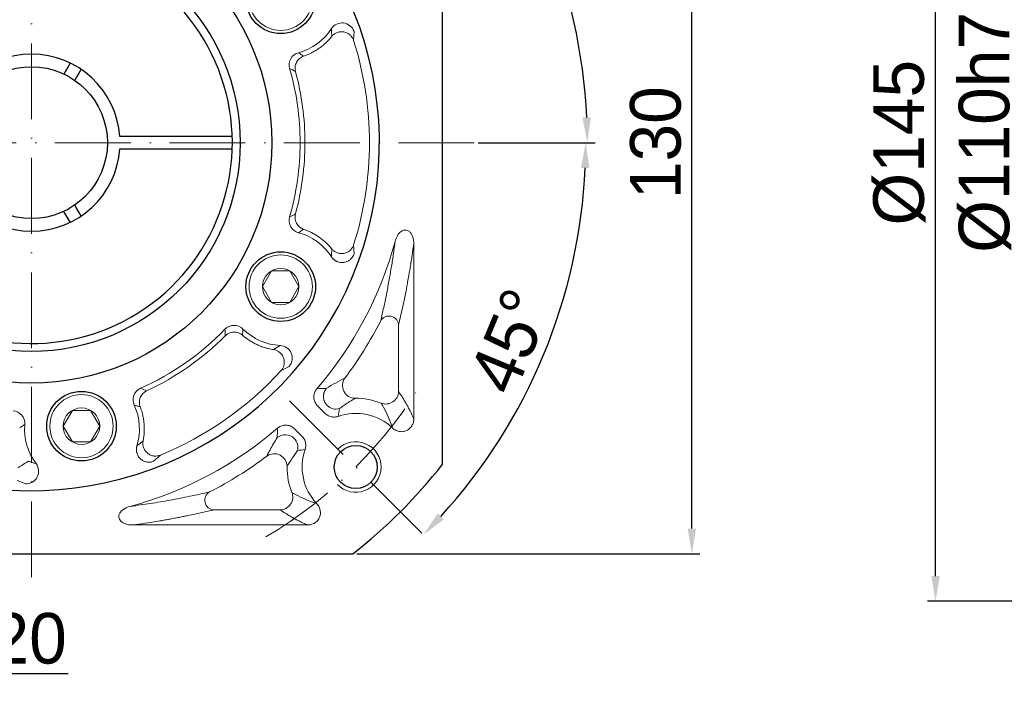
# Model space of a CAD drawing. Header units: millimetres. Extents: x 6153 to 7022, y -675 to -61.
# Tile 4 of 12: x 6309 to 6464, y -364 to -260. Entities that reach past the tile are written whole.
import ezdxf

# ---------------------------------------------------------------- set-up
doc = ezdxf.new("R2010")
doc.units = ezdxf.units.MM
doc.header["$PDSIZE"] = -5
doc.linetypes.add('ACAD_ISO10W100', pattern=[18, 12, -3, 0, -3])
doc.layers.get('0').update_dxf_attribs({"lineweight": 18})
doc.layers.get('Defpoints').update_dxf_attribs({"lineweight": 18})
for name, color, linetype, lineweight in [('中心线层', 7, 'ACAD_ISO10W100', 0), ('尺寸线层', 3, 'Continuous', 18), ('粗实线', 7, 'Continuous', 40), ('细实线', 7, 'Continuous', 18)]:
    doc.layers.add(name, color=color, linetype=linetype, lineweight=lineweight)
doc.styles.add('工程字', font='txt')
doc.dimstyles.new('ISO-25', dxfattribs={"dimtxt": 8, "dimasz": 4, "dimexe": 1.25, "dimexo": 0.625, "dimgap": 1.7, "dimtad": 1, "dimtxsty": '工程字', "dimcen": 2, "dimdle": 8, "dimadec": 0, "dimazin": 0, "dimtfac": 1, "dimtmove": 0, "dimatfit": 3, "dimfxl": 1, "dimarcsym": 0})

# ---------------------------------------------------------------- blocks, each defined once
blk = doc.blocks.new('*D87')
at = {"layer": 'Defpoints', "color": 0}
for p in [(6374.68, -215.15), (6349.23, -240.61), (6395.56, -256.4), (6240.69, -279.14), (6380.69, -279.14)]:
    blk.add_point(p, dxfattribs=at)
at = {"layer": '尺寸线层', "color": 0, "lineweight": -2}
blk.add_line((6381.32, -279.14), (6399.81, -279.14), dxfattribs=at)
blk.add_arc((6310.69, -279.14), 87.87, 2.6085, 42.3915, dxfattribs=at)
at = {"layer": '尺寸线层', "color": 0}
for points in [[(6376.07, -219.44), (6375.1, -220.36), (6372.82, -217.01)], [(6397.8, -275.16), (6399.13, -275.13), (6398.56, -279.14)]]:
    blk.add_solid(points, dxfattribs=at)
at = {"layer": '尺寸线层', "color": 0, "insert": (6397.14, -243.34), "char_height": 8, "attachment_point": 5, "rotation": 292.5, "style": '工程字'}
blk.add_mtext('45%%d', dxfattribs=at)
blk = doc.blocks.new('*D88')
at = {"layer": 'Defpoints', "color": 0}
for p in [(6240.69, -279.14), (6380.69, -279.14), (6349.23, -317.68), (6386.58, -322.96), (6374.68, -343.14)]:
    blk.add_point(p, dxfattribs=at)
at = {"layer": '尺寸线层', "color": 0, "lineweight": -2}
blk.add_line((6381.32, -279.14), (6399.57, -279.14), dxfattribs=at)
blk.add_arc((6310.69, -279.14), 87.63, 317.6157, 357.3843, dxfattribs=at)
at = {"layer": '尺寸线层', "color": 0}
for points in [[(6398.89, -283.16), (6397.56, -283.13), (6398.32, -279.14)], [(6374.93, -337.75), (6375.9, -338.67), (6372.65, -341.11)]]:
    blk.add_solid(points, dxfattribs=at)
at = {"layer": '尺寸线层', "color": 0, "insert": (6386.38, -310.5), "char_height": 8, "attachment_point": 5, "rotation": 67.5, "style": '工程字'}
blk.add_mtext('45%%d', dxfattribs=at)
blk = doc.blocks.new('*D89')
at = {"layer": 'Defpoints', "color": 0}
for p in [(6361.5, -214.14), (6415.08, -214.14), (6361.5, -344.14)]:
    blk.add_point(p, dxfattribs=at)
at = {"layer": '尺寸线层', "color": 0, "lineweight": -2}
for p, q in [((6362.12, -214.14), (6416.33, -214.14)), ((6415.08, -340.14), (6415.08, -218.14)), ((6362.12, -344.14), (6416.33, -344.14))]:
    blk.add_line(p, q, dxfattribs=at)
at = {"layer": '尺寸线层', "color": 0}
for points in [[(6415.75, -218.14), (6414.42, -218.14), (6415.08, -214.14)], [(6414.42, -340.14), (6415.75, -340.14), (6415.08, -344.14)]]:
    blk.add_solid(points, dxfattribs=at)
at = {"layer": '尺寸线层', "color": 0, "insert": (6409.38, -279.14), "char_height": 8, "attachment_point": 5, "rotation": 90, "style": '工程字'}
blk.add_mtext('130', dxfattribs=at)
blk = doc.blocks.new('*D97')
at = {"layer": 'Defpoints', "color": 0}
for p in [(6348.6, -217.35), (6272.78, -340.94)]:
    blk.add_point(p, dxfattribs=at)
at = {"layer": '尺寸线层', "color": 0, "lineweight": -2}
blk.add_line((6291.5, -310.42), (6275.65, -336.25), dxfattribs=at)
at = {"layer": '尺寸线层', "color": 0}
blk.add_solid([(6274.87, -335.77), (6276.43, -336.73), (6272.78, -340.94)], dxfattribs=at)
at = {"layer": '尺寸线层', "color": 0, "insert": (6280.33, -318.11), "char_height": 8.5, "attachment_point": 5, "rotation": 58.4699, "style": '工程字'}
blk.add_mtext('{{\\H0.9412x;∅145}}', dxfattribs=at)
blk = doc.blocks.new('*D98')
at = {"layer": 'Defpoints', "color": 0}
for p in [(6255.43, -330.41), (6263.43, -330.41), (6255.43, -363.03)]:
    blk.add_point(p, dxfattribs=at)
at = {"layer": '尺寸线层', "color": 0, "lineweight": -2}
for p, q in [((6255.43, -331.03), (6255.43, -364.28)), ((6263.43, -331.03), (6263.43, -364.28)), ((6249.93, -363.03), (6244.43, -363.03)), ((6263.43, -363.03), (6255.43, -363.03)), ((6268.93, -363.03), (6316.49, -363.03))]:
    blk.add_line(p, q, dxfattribs=at)
at = {"layer": '尺寸线层', "color": 0}
for points in [[(6249.93, -363.95), (6249.93, -362.12), (6255.43, -363.03)], [(6268.93, -362.12), (6268.93, -363.95), (6263.43, -363.03)]]:
    blk.add_solid(points, dxfattribs=at)
at = {"layer": '尺寸线层', "color": 0, "insert": (6295.46, -357.53), "char_height": 8.5, "attachment_point": 5, "style": '工程字'}
blk.add_mtext('{\\H0.9412x;4-M8x20\\P}', dxfattribs=at)
blk = doc.blocks.new('*D110')
at = {"layer": 'Defpoints', "color": 0}
for p in [(6467.13, -224.14), (6540.44, -224.14), (6540.44, -334.14)]:
    blk.add_point(p, dxfattribs=at)
at = {"layer": '尺寸线层', "color": 0, "lineweight": -2}
for p, q in [((6539.81, -224.14), (6465.88, -224.14)), ((6467.13, -330.14), (6467.13, -228.14)), ((6539.81, -334.14), (6465.88, -334.14))]:
    blk.add_line(p, q, dxfattribs=at)
at = {"layer": '尺寸线层', "color": 0}
for points in [[(6467.79, -228.14), (6466.46, -228.14), (6467.13, -224.14)], [(6466.46, -330.14), (6467.79, -330.14), (6467.13, -334.14)]]:
    blk.add_solid(points, dxfattribs=at)
at = {"layer": '尺寸线层', "color": 0, "insert": (6461.43, -277.51), "char_height": 8, "attachment_point": 5, "rotation": 90, "style": '工程字'}
blk.add_mtext('%%C110h7', dxfattribs=at)
blk = doc.blocks.new('*D111')
at = {"layer": 'Defpoints', "color": 0}
for p in [(6453.62, -206.64), (6550.94, -206.64), (6550.94, -351.64)]:
    blk.add_point(p, dxfattribs=at)
at = {"layer": '尺寸线层', "color": 0, "lineweight": -2}
for p, q in [((6550.31, -206.64), (6452.37, -206.64)), ((6453.62, -347.64), (6453.62, -210.64)), ((6550.31, -351.64), (6452.37, -351.64))]:
    blk.add_line(p, q, dxfattribs=at)
at = {"layer": '尺寸线层', "color": 0}
for points in [[(6454.29, -210.64), (6452.96, -210.64), (6453.62, -206.64)], [(6452.96, -347.64), (6454.29, -347.64), (6453.62, -351.64)]]:
    blk.add_solid(points, dxfattribs=at)
at = {"layer": '尺寸线层', "color": 0, "insert": (6447.92, -279.14), "char_height": 8, "attachment_point": 5, "rotation": 90, "style": '工程字'}
blk.add_mtext('%%C145', dxfattribs=at)

msp = doc.modelspace()

# ---------------------------------------------------------------- linework, layer by layer
at = {"color": 7, "linetype": 'Continuous', "lineweight": 15}
for p, q in [((6361.6229, -262.9979), (6361.679, -261.5553)), ((6361.679, -296.7315), (6361.6229, -295.2889)), ((6350.1391, -315.1795), (6351.4165, -314.5068)), ((6329.992, -329.5083), (6331.0611, -328.5381)), ((6308.4424, -332.5264), (6309.7788, -333.0725))]:
    msp.add_line(p, q, dxfattribs=at)
for p, q in [((6371.1171, -295.1512), (6371.1171, -322.7838)), ((6368.7255, -318.4719), (6368.7255, -307.9569)), ((6357.1163, -321.9299), (6355.9239, -320.7375)), ((6352.2845, -324.3768), (6353.477, -325.5693)), ((6339.5039, -337.1785), (6350.0189, -337.1785)), ((6354.3308, -339.57), (6326.6982, -339.57))]:
    msp.add_line(p, q)
at = {"color": 7, "linetype": 'Continuous', "lineweight": 15, "flags": 128}
msp.add_lwpolyline([(6308.5265, -330.5294), (6308.8493, -330.334), (6309.1605, -330.1456), (6309.4489, -329.971), (6309.7043, -329.8165), (6309.9173, -329.6876), (6310.0803, -329.5889), (6310.1876, -329.524), (6310.2351, -329.4952)], dxfattribs=at)
at = {"color": 7, "linetype": 'Continuous', "lineweight": 15}
for start, end in [(342.411462, 17.588538), (292.411529, 317.588538)]:
    msp.add_arc((6310.6905, -279.1434), 53.4303, start, end, dxfattribs=at)
for centre, radius, start, end in [((6310.6905, -279.1434), 59.5734, 319.253028, 344.803455), ((6310.6905, -279.1434), 61.9649, 323.09187, 332.996404), ((6361.9557, -330.4087), 10.8649, 68.187328, 90.557052), ((6361.9557, -330.4087), 8.4734, 46.7652, 109.134578), ((6310.6905, -279.1434), 59.5734, 285.196544, 310.746969), ((6361.9557, -330.4087), 8.4734, 160.865406, 223.2348), ((6310.6905, -279.1434), 61.9649, 297.003596, 306.90813), ((6361.9557, -330.4087), 10.8649, 179.442948, 180), ((6361.9557, -330.4087), 10.8649, 180, 201.812672)]:
    msp.add_arc(centre, radius, start, end)
at = {"extrusion": (0, 0, -1)}
for centre, major_axis, ratio, start_param, end_param in [((6367.2312, -307.9569), (-1.4585, 0.3502), 0.93641458, 0.25100834, 2.89058431), ((6361.8307, -317.5519), (0.9025, -1.7848), 0.98101458, 0.46610402, 2.67548863), ((6366.7331, -318.4719), (1.6562, 1.1211), 0.98803806, 0.60064469, 2.54094734), ((6358.8338, -319.2667), (1.9348, -0.5066), 0.99490252, 1.04372902, 2.09786363), ((6350.8138, -327.2868), (-0.5066, 1.9348), 0.99490252, 1.04372902, 2.09786363), ((6349.099, -330.2837), (-1.7848, 0.9025), 0.98101458, 0.46610402, 2.67548863), ((6339.5039, -335.6842), (0.3502, -1.4585), 0.93641458, 0.25100834, 2.89058431)]:
    msp.add_ellipse(centre, major_axis=major_axis, ratio=ratio, start_param=start_param, end_param=end_param, dxfattribs=at)
at = {"color": 7, "linetype": 'Continuous', "lineweight": 15}
for points in [[(6358.1128, -261.1169), (6356.9139, -262.9698), (6355.0436, -264.3443), (6352.9027, -264.9199)], [(6358.1614, -262.35), (6358.1573, -261.9492), (6358.1423, -261.5393), (6358.1128, -261.1169)], [(6352.4272, -267.8805), (6352.1224, -267.7269), (6351.8142, -267.5673), (6351.5016, -267.3999)], [(6351.5007, -290.8865), (6351.8133, -290.7191), (6352.1215, -290.5595), (6352.4263, -290.4058)], [(6353.7091, -292.8155), (6353.4405, -292.9925), (6353.1715, -293.1758), (6352.9019, -293.3667)], [(6352.9019, -293.3667), (6355.0388, -293.941), (6356.9113, -295.3129), (6358.1128, -297.1699)], [(6358.1614, -295.9369), (6357.0051, -294.4995), (6355.4439, -293.4081), (6353.7091, -292.8155)], [(6358.1128, -297.1699), (6358.1423, -296.7476), (6358.1573, -296.3376), (6358.1614, -295.9369)], [(6341.2791, -308.6257), (6337.4797, -312.5565), (6332.927, -315.7436), (6327.9306, -317.9686)], [(6328.8928, -318.3687), (6333.5021, -316.2237), (6337.7316, -313.2636), (6341.326, -309.6662)], [(6341.326, -309.6662), (6341.3066, -309.3258), (6341.2906, -308.9796), (6341.2791, -308.6257)], [(6350.013, -311.1991), (6347.8135, -311.0875), (6345.6921, -310.1586), (6344.124, -308.5981)], [(6348.9695, -311.8577), (6349.3145, -311.6538), (6349.662, -311.4358), (6350.013, -311.1991)], [(6327.9306, -317.9686), (6328.2593, -318.1005), (6328.5794, -318.234), (6328.8928, -318.3687)], [(6326.9312, -320.6334), (6327.8601, -322.6364), (6328.0133, -324.9469), (6327.3639, -327.0581)], [(6311.4105, -329.8712), (6310.0778, -328.1089), (6309.429, -325.8828), (6309.6182, -323.6805)], [(6327.3639, -327.0581), (6327.7064, -326.8092), (6328.0301, -326.5573), (6328.3397, -326.3029)], [(6310.2351, -329.4952), (6310.6131, -329.6284), (6311.0035, -329.7545), (6311.4105, -329.8712)]]:
    msp.add_open_spline(points, degree=3, dxfattribs=at)
for points, knots in [([(6361.679, -261.5553), (6361.4333, -260.8415), (6360.7701, -260.3029), (6359.2942, -260.122), (6358.5215, -260.4821), (6358.1128, -261.1169)], [0, 0, 0, 0, 0.5, 0.5, 1, 1, 1, 1]), ([(6353.7099, -265.4711), (6353.8064, -265.4371), (6353.9946, -265.3709), (6354.2655, -265.2633), (6354.5191, -265.1546), (6354.7554, -265.0453), (6355.124, -264.8634), (6355.5962, -264.601), (6356.1699, -264.2272), (6356.7082, -263.8212), (6357.1802, -263.4101), (6357.5738, -263.0216), (6357.8862, -262.6835), (6358.0727, -262.4575), (6358.1614, -262.35)], [0, 0, 0, 0, 0.05572111, 0.10862207, 0.15870503, 0.20596278, 0.25038032, 0.38254659, 0.49987063, 0.62302565, 0.74944045, 0.84042631, 0.92411132, 1, 1, 1, 1]), ([(6361.6229, -262.9979), (6361.5783, -262.8587), (6361.5153, -262.7149), (6361.3438, -262.4321), (6361.2352, -262.2932), (6360.9717, -262.0408), (6360.8166, -261.9275), (6360.4714, -261.7476), (6360.2815, -261.6813), (6359.8901, -261.6081), (6359.689, -261.6012), (6359.302, -261.644), (6359.1162, -261.6935), (6358.7789, -261.8334), (6358.6272, -261.9236), (6358.3646, -262.1251), (6358.2536, -262.2363), (6358.1614, -262.35)], [0, 0, 0, 0, 0.125, 0.125, 0.25, 0.25, 0.375, 0.375, 0.5, 0.5, 0.625, 0.625, 0.75, 0.75, 0.875, 0.875, 1, 1, 1, 1]), ([(6352.9027, -264.9199), (6352.3911, -265.0567), (6351.9391, -265.407), (6351.4212, -266.3246), (6351.3549, -266.8914), (6351.5016, -267.3999)], [0, 0, 0, 0, 0.5, 0.5, 1, 1, 1, 1]), ([(6353.7099, -265.4711), (6353.4951, -265.5451), (6353.2777, -265.6622), (6352.8887, -265.9854), (6352.7183, -266.1916), (6352.4713, -266.6556), (6352.3954, -266.9121), (6352.3444, -267.4153), (6352.3686, -267.661), (6352.4272, -267.8805)], [0, 0, 0, 0, 0.25, 0.25, 0.5, 0.5, 0.75, 0.75, 1, 1, 1, 1]), ([(6352.9027, -264.9199), (6353.0346, -265.0125), (6353.3041, -265.2014), (6353.5728, -265.38), (6353.7099, -265.4711)], [0, 0, 0, 0, 0.48966329, 1, 1, 1, 1]), ([(6351.5016, -267.3999), (6352.6068, -271.2485), (6353.158, -275.1598), (6353.1594, -283.1086), (6352.5836, -287.1165), (6351.5007, -290.8865)], [0, 0, 0, 0, 0.5, 0.5, 1, 1, 1, 1]), ([(6352.4263, -290.4058), (6353.416, -286.7325), (6353.9251, -282.8875), (6353.9181, -275.3172), (6353.422, -271.5739), (6352.4272, -267.8805)], [0, 0, 0, 0, 0.5, 0.5, 1, 1, 1, 1]), ([(6351.5007, -290.8865), (6351.3537, -291.3953), (6351.4205, -291.9633), (6351.9391, -292.8806), (6352.3905, -293.23), (6352.9019, -293.3667)], [0, 0, 0, 0, 0.5, 0.5, 1, 1, 1, 1]), ([(6352.4263, -290.4058), (6352.3677, -290.6254), (6352.3435, -290.8711), (6352.3944, -291.3744), (6352.4704, -291.6309), (6352.7174, -292.0949), (6352.8878, -292.3011), (6353.2769, -292.6244), (6353.4943, -292.7415), (6353.7091, -292.8155)], [0, 0, 0, 0, 0.25, 0.25, 0.5, 0.5, 0.75, 0.75, 1, 1, 1, 1]), ([(6358.1614, -295.9369), (6358.2536, -296.0505), (6358.3646, -296.1617), (6358.6272, -296.3633), (6358.7789, -296.4534), (6359.1162, -296.5934), (6359.302, -296.6428), (6359.689, -296.6857), (6359.8901, -296.6788), (6360.2815, -296.6055), (6360.4714, -296.5392), (6360.8166, -296.3593), (6360.9717, -296.2461), (6361.2352, -295.9936), (6361.3438, -295.8548), (6361.5153, -295.572), (6361.5783, -295.4282), (6361.6229, -295.2889)], [0, 0, 0, 0, 0.125, 0.125, 0.25, 0.25, 0.375, 0.375, 0.5, 0.5, 0.625, 0.625, 0.75, 0.75, 0.875, 0.875, 1, 1, 1, 1]), ([(6358.1128, -297.1699), (6358.1403, -297.2108), (6358.1948, -297.2917), (6358.2862, -297.4034), (6358.3814, -297.5055), (6358.4794, -297.5969), (6358.5778, -297.6775), (6358.6748, -297.7473), (6358.7684, -297.8069), (6358.857, -297.8568), (6359.0831, -297.9701), (6359.4734, -298.0906), (6360.0322, -298.0999), (6360.5753, -297.9559), (6360.9744, -297.7159), (6361.2516, -297.4577), (6361.4301, -297.2368), (6361.579, -296.9902), (6361.6465, -296.8156), (6361.679, -296.7315)], [0, 0, 0, 0, 0.03311296, 0.06545709, 0.09677368, 0.12681278, 0.15533898, 0.18213611, 0.20701041, 0.22979244, 0.2503375, 0.37678974, 0.49972283, 0.62069077, 0.74931972, 0.80753573, 0.87444796, 0.939503, 1, 1, 1, 1]), ([(6344.124, -308.5981), (6343.7497, -308.2245), (6343.2211, -308.0091), (6342.169, -308.0197), (6341.6459, -308.2452), (6341.2791, -308.6257)], [0, 0, 0, 0, 0.5, 0.5, 1, 1, 1, 1]), ([(6344.0507, -309.5718), (6343.8792, -309.4232), (6343.6692, -309.294), (6343.1954, -309.1193), (6342.932, -309.0751), (6342.4076, -309.0933), (6342.1479, -309.1556), (6341.6873, -309.3626), (6341.4868, -309.5061), (6341.326, -309.6662)], [0, 0, 0, 0, 0.25, 0.25, 0.5, 0.5, 0.75, 0.75, 1, 1, 1, 1]), ([(6344.124, -308.5981), (6344.1099, -308.7584), (6344.0812, -309.0859), (6344.061, -309.4077), (6344.0507, -309.5718)], [0, 0, 0, 0, 0.48967145, 1, 1, 1, 1]), ([(6344.0507, -309.5718), (6344.1281, -309.638), (6344.279, -309.7671), (6344.5069, -309.9469), (6344.7273, -310.1114), (6344.9397, -310.2608), (6345.2807, -310.4881), (6345.7433, -310.7649), (6346.3527, -311.0738), (6346.9726, -311.3362), (6347.5635, -311.5389), (6348.0957, -311.6851), (6348.5438, -311.7863), (6348.8323, -311.8347), (6348.9695, -311.8577)], [0, 0, 0, 0, 0.05558468, 0.10839593, 0.15843598, 0.20569787, 0.25016702, 0.38213773, 0.49967412, 0.62284054, 0.74935547, 0.84035243, 0.92406502, 1, 1, 1, 1]), ([(6351.4165, -314.5068), (6351.9114, -313.9375), (6352.0463, -313.0941), (6351.6116, -312.0683), (6351.3645, -311.7647), (6350.7541, -311.3419), (6350.3862, -311.2172), (6350.013, -311.1991)], [0, 0, 0, 0, 0.5, 0.5, 0.75, 0.75, 1, 1, 1, 1]), ([(6350.1391, -315.1795), (6350.2374, -315.0712), (6350.3304, -314.9447), (6350.4896, -314.6548), (6350.5556, -314.4914), (6350.6424, -314.1369), (6350.6629, -313.9459), (6350.6461, -313.5571), (6350.6086, -313.3595), (6350.4763, -312.9839), (6350.3818, -312.8063), (6350.1512, -312.4925), (6350.0155, -312.3564), (6349.7256, -312.1342), (6349.5717, -312.0479), (6349.2658, -311.9213), (6349.114, -311.8807), (6348.9695, -311.8577)], [0, 0, 0, 0, 0.125, 0.125, 0.25, 0.25, 0.375, 0.375, 0.5, 0.5, 0.625, 0.625, 0.75, 0.75, 0.875, 0.875, 1, 1, 1, 1]), ([(6327.9306, -317.9686), (6327.4471, -318.1831), (6327.0555, -318.5988), (6326.6862, -319.5845), (6326.7081, -320.154), (6326.9312, -320.6334)], [0, 0, 0, 0, 0.5, 0.5, 1, 1, 1, 1]), ([(6328.8928, -318.3687), (6328.6871, -318.465), (6328.4835, -318.6044), (6328.1311, -318.9667), (6327.9836, -319.1897), (6327.7871, -319.6768), (6327.7387, -319.9397), (6327.741, -320.4451), (6327.791, -320.6868), (6327.8722, -320.8988)], [0, 0, 0, 0, 0.25, 0.25, 0.5, 0.5, 0.75, 0.75, 1, 1, 1, 1]), ([(6327.8722, -320.8988), (6327.7142, -320.8521), (6327.4047, -320.7607), (6327.0868, -320.6752), (6326.9312, -320.6334)], [0, 0, 0, 0, 0.51051495, 1, 1, 1, 1]), ([(6309.6182, -323.6805), (6309.6643, -323.1535), (6309.4902, -322.6103), (6308.8057, -321.8098), (6308.2951, -321.5531), (6307.767, -321.517)], [0, 0, 0, 0, 0.5, 0.5, 1, 1, 1, 1]), ([(6328.3397, -326.3029), (6328.3591, -326.1996), (6328.3992, -325.9866), (6328.4474, -325.655), (6328.4868, -325.303), (6328.5216, -324.8306), (6328.5326, -324.2485), (6328.4974, -323.5635), (6328.4141, -322.8846), (6328.3008, -322.3015), (6328.1732, -321.799), (6328.0422, -321.3595), (6327.9307, -321.0575), (6327.8722, -320.8988)], [0, 0, 0, 0, 0.05733096, 0.11832368, 0.18282599, 0.25066163, 0.37680126, 0.50034286, 0.62473693, 0.74984987, 0.82430031, 0.90770342, 1, 1, 1, 1]), ([(6309.6182, -323.6805), (6309.4862, -323.7728), (6309.2167, -323.9614), (6308.9571, -324.1528), (6308.8246, -324.2505)], [0, 0, 0, 0, 0.48966429, 1, 1, 1, 1]), ([(6328.3397, -326.3029), (6328.3119, -326.4465), (6328.2981, -326.6031), (6328.3125, -326.9338), (6328.3409, -327.1079), (6328.4506, -327.4563), (6328.5321, -327.6304), (6328.7481, -327.9544), (6328.8826, -328.104), (6329.1903, -328.3567), (6329.3631, -328.4596), (6329.7228, -328.6084), (6329.9093, -328.6544), (6330.2721, -328.694), (6330.4482, -328.6879), (6330.7751, -328.6375), (6330.9258, -328.5934), (6331.0611, -328.5381)], [0, 0, 0, 0, 0.125, 0.125, 0.25, 0.25, 0.375, 0.375, 0.5, 0.5, 0.625, 0.625, 0.75, 0.75, 0.875, 0.875, 1, 1, 1, 1]), ([(6327.3639, -327.0581), (6327.3503, -327.1056), (6327.3233, -327.1993), (6327.2965, -327.3411), (6327.2795, -327.4796), (6327.2724, -327.6134), (6327.274, -327.7406), (6327.2828, -327.8598), (6327.2973, -327.9698), (6327.316, -328.0697), (6327.3745, -328.3158), (6327.5331, -328.6923), (6327.8852, -329.1263), (6328.3446, -329.4498), (6328.785, -329.6013), (6329.1609, -329.6477), (6329.445, -329.6424), (6329.7296, -329.598), (6329.9067, -329.5375), (6329.992, -329.5083)], [0, 0, 0, 0, 0.03311338, 0.06545788, 0.09677476, 0.12681404, 0.15534031, 0.18213735, 0.20701142, 0.22979304, 0.25033753, 0.37678987, 0.49972286, 0.62069071, 0.74931969, 0.8075358, 0.87444798, 0.93950308, 1, 1, 1, 1]), ([(6309.7788, -333.0725), (6310.533, -333.0857), (6311.2658, -332.6469), (6311.7722, -331.6546), (6311.8459, -331.2701), (6311.7774, -330.5308), (6311.6365, -330.1688), (6311.4105, -329.8712)], [0, 0, 0, 0, 0.5, 0.5, 0.75, 0.75, 1, 1, 1, 1])]:
    msp.add_open_spline(points, degree=3, knots=knots, dxfattribs=at)
for points, knots in [([(6371.1171, -295.1512), (6371.129, -294.7509), (6371.0755, -294.3395), (6370.9348, -293.9606), (6370.8735, -293.7957), (6370.7944, -293.6347), (6370.6069, -293.3636), (6370.5023, -293.247), (6370.294, -293.0895), (6370.1977, -293.0355), (6369.993, -292.9632), (6369.8814, -292.9448), (6369.6751, -292.9482), (6369.5775, -292.9656), (6369.3552, -293.0365), (6369.2329, -293.1029), (6368.9531, -293.3045), (6368.8081, -293.4605), (6368.485, -293.9036), (6368.3392, -294.2192), (6368.2181, -294.6143), (6368.1984, -294.6866), (6368.181, -294.7594)], [0, 0, 0, 0, 0.22787059, 0.22787059, 0.22787059, 0.32582583, 0.32582583, 0.40932097, 0.40932097, 0.46695633, 0.46695633, 0.52514643, 0.52514643, 0.57677772, 0.57677772, 0.65048338, 0.65048338, 0.76606572, 0.76606572, 0.95795753, 0.95795753, 1, 1, 1, 1]), ([(6368.1807, -294.7595), (6368.0844, -295.4703), (6367.883, -296.9565), (6367.5549, -299.0272), (6367.1924, -301.1129), (6366.794, -303.1889), (6366.3602, -305.2735), (6366.0568, -306.5949), (6365.8999, -307.2784)], [0, 0, 0, 0, 0.13506441, 0.28239255, 0.44231677, 0.61509624, 0.80093591, 1, 1, 1, 1]), ([(6371.1171, -295.1512), (6371.0892, -295.3604), (6371.052, -295.636), (6370.9817, -296.1384), (6370.9559, -296.3207), (6370.9135, -296.6146), (6370.8914, -296.7668), (6370.8639, -296.9529), (6370.8498, -297.0481), (6370.8426, -297.0963), (6370.839, -297.1205), (6370.8374, -297.1309), (6370.8364, -297.1376), (6370.8358, -297.1422), (6370.7828, -297.4966), (6370.7323, -297.8235), (6370.6601, -298.2811), (6370.6366, -298.4281), (6370.6022, -298.6408), (6370.5852, -298.7452), (6370.5658, -298.8636), (6370.5562, -298.922), (6370.5514, -298.951), (6370.549, -298.9654), (6370.5482, -298.9704), (6370.5475, -298.975), (6370.5467, -298.9795), (6370.4832, -299.3638), (6370.3855, -299.9443), (6370.1855, -301.0545), (6370.1271, -301.3695), (6370.0522, -301.7679), (6370.0294, -301.8882), (6369.9983, -302.0509), (6369.9836, -302.1278), (6369.9679, -302.2097), (6369.9604, -302.2488), (6369.9567, -302.2679), (6369.9555, -302.2741), (6369.9546, -302.2787), (6369.9537, -302.2832), (6369.9529, -302.2877), (6369.5515, -304.3686), (6369.1392, -306.2331), (6368.7255, -307.9569)], [0, 0, 0, 0, 0.0625, 0.0625, 0.09375, 0.09375, 0.109375, 0.1171875, 0.12109375, 0.12304688, 0.12402344, 0.12451172, 0.12451172, 0.125, 0.125, 0.1875, 0.1875, 0.21875, 0.21875, 0.234375, 0.2421875, 0.24609375, 0.24804688, 0.24902344, 0.24951172, 0.24951172, 0.25, 0.25, 0.375, 0.375, 0.4375, 0.4375, 0.46875, 0.46875, 0.484375, 0.4921875, 0.49609375, 0.49804688, 0.49902344, 0.49951172, 0.49951172, 0.5, 0.5, 1, 1, 1, 1]), ([(6360.2376, -316.3555), (6359.758, -316.5943), (6358.8897, -317.0267), (6357.7939, -317.6929), (6357.3033, -317.9911)], [0, 0, 0, 0, 0.55232274, 1, 1, 1, 1]), ([(6355.8233, -318.0282), (6355.6774, -318.1956), (6355.558, -318.3904), (6355.3927, -318.8032), (6355.3446, -319.0271), (6355.3265, -319.4694), (6355.3554, -319.694), (6355.4837, -320.1144), (6355.5846, -320.3159), (6355.777, -320.5799), (6355.8475, -320.6619), (6355.9239, -320.7375)], [0, 0, 0, 0, 0.22445208, 0.22445208, 0.44908294, 0.44908294, 0.67124995, 0.67124995, 0.89260521, 0.89260521, 1, 1, 1, 1]), ([(6371.1171, -322.7838), (6370.9353, -322.3634), (6370.6499, -321.7482), (6370.2947, -321.0575), (6370.1116, -320.719), (6370.0186, -320.5514), (6369.9718, -320.468), (6369.9483, -320.4264), (6369.9365, -320.4057), (6369.9306, -320.3953), (6369.9283, -320.3913), (6369.9261, -320.3873), (6369.9238, -320.3833), (6369.8314, -320.2208), (6369.6865, -319.9731), (6369.509, -319.6811), (6369.418, -319.5344), (6369.372, -319.4608), (6369.3489, -319.424), (6369.3373, -319.4056), (6369.3315, -319.3964), (6369.329, -319.3925), (6369.3266, -319.3886), (6369.3241, -319.3847), (6369.1466, -319.1034), (6368.9465, -318.7983), (6368.7255, -318.4719)], [0, 0, 0, 0, 0.25, 0.375, 0.4375, 0.46875, 0.484375, 0.4921875, 0.49609375, 0.49804687, 0.49902344, 0.49902344, 0.5, 0.5, 0.625, 0.6875, 0.71875, 0.734375, 0.7421875, 0.74609375, 0.74804687, 0.74902344, 0.74902344, 0.75, 0.75, 1, 1, 1, 1]), ([(6359.3714, -321.1852), (6359.6395, -320.9929), (6360.2189, -320.5775), (6361.0325, -320.0424), (6361.566, -319.7174), (6361.8501, -319.5442)], [0, 0, 0, 0, 0.28708904, 0.62034058, 1, 1, 1, 1]), ([(6357.1163, -321.9299), (6357.2722, -322.0869), (6357.4572, -322.2194), (6357.8553, -322.4132), (6358.0739, -322.4771), (6358.5129, -322.5278), (6358.7393, -322.5157), (6359.0301, -322.4506), (6359.105, -322.4291), (6359.1782, -322.4034)], [0, 0, 0, 0, 0.29914893, 0.29914893, 0.5984115, 0.5984115, 0.89633545, 0.89633545, 1, 1, 1, 1]), ([(6352.2845, -324.3768), (6352.1283, -324.219), (6351.9429, -324.0854), (6351.5435, -323.8899), (6351.3238, -323.8254), (6350.884, -323.7745), (6350.6579, -323.7867), (6350.2292, -323.8835), (6350.0208, -323.9692), (6349.7432, -324.1414), (6349.6562, -324.2057), (6349.5752, -324.2762)], [0, 0, 0, 0, 0.22445378, 0.22445378, 0.44908645, 0.44908645, 0.67125526, 0.67125526, 0.89260943, 0.89260943, 1, 1, 1, 1]), ([(6367.7599, -324.2353), (6367.9298, -324.399), (6368.1296, -324.537), (6368.5598, -324.7359), (6368.7967, -324.7991), (6369.2591, -324.8348), (6369.4913, -324.8121), (6369.9133, -324.6913), (6370.1107, -324.5963), (6370.4542, -324.3519), (6370.6058, -324.2007), (6370.8538, -323.8587), (6370.9518, -323.6627), (6371.0862, -323.2422), (6371.1198, -323.0111), (6371.1171, -322.7838)], [0, 0, 0, 0, 0.15186848, 0.15186848, 0.3042759, 0.3042759, 0.4486569, 0.4486569, 0.5842512, 0.5842512, 0.71724218, 0.71724218, 0.85386599, 0.85386599, 1, 1, 1, 1]), ([(6352.2226, -325.878), (6351.9047, -325.5645), (6351.4177, -325.326), (6350.3897, -325.2794), (6349.8831, -325.4728), (6349.5382, -325.7563)], [0, 0, 0, 0, 0.5, 0.5, 1, 1, 1, 1]), ([(6349.5382, -325.7563), (6349.3404, -326.0771), (6348.9129, -326.7705), (6348.3823, -327.7346), (6348.0693, -328.3583), (6347.9025, -328.6905)], [0, 0, 0, 0, 0.28688943, 0.62011359, 1, 1, 1, 1]), ([(6353.9505, -327.6312), (6354.0237, -327.4224), (6354.0623, -327.1982), (6354.063, -326.7554), (6354.025, -326.5308), (6353.8792, -326.1136), (6353.7696, -325.9152), (6353.584, -325.682), (6353.5321, -325.624), (6353.477, -325.5693)], [0, 0, 0, 0, 0.2991436, 0.2991436, 0.59840058, 0.59840058, 0.89632343, 0.89632343, 1, 1, 1, 1]), ([(6351.0913, -330.303), (6351.3401, -329.8931), (6351.7908, -329.1505), (6352.441, -328.2346), (6352.7323, -327.8243)], [0, 0, 0, 0, 0.55207917, 1, 1, 1, 1]), ([(6338.8254, -334.3528), (6337.81, -334.5841), (6335.8813, -335.0232), (6332.7484, -335.6338), (6329.6724, -336.1677), (6327.3801, -336.485), (6326.3065, -336.6337)], [0, 0, 0, 0, 0.29363982, 0.55770124, 0.79284234, 1, 1, 1, 1]), ([(6350.0189, -337.1785), (6350.5644, -337.1724), (6351.2614, -336.8758), (6352.0493, -335.7118), (6352.0657, -334.9545), (6351.8687, -334.4458)], [0, 0, 0, 0, 0.5, 0.5, 1, 1, 1, 1]), ([(6355.7824, -336.2129), (6355.3487, -336.0561), (6354.4088, -335.7163), (6353.1232, -335.1276), (6352.3051, -334.683), (6351.8687, -334.4458)], [0, 0, 0, 0, 0.2854704, 0.61877015, 1, 1, 1, 1]), ([(6354.3308, -339.57), (6354.5668, -339.5729), (6354.8069, -339.5365), (6355.2564, -339.3865), (6355.4722, -339.2703), (6355.8337, -338.9794), (6355.9875, -338.8036), (6356.2126, -338.426), (6356.2914, -338.2212), (6356.3741, -337.8075), (6356.3808, -337.5934), (6356.3268, -337.1748), (6356.2638, -336.9653), (6356.0737, -336.5675), (6355.94, -336.3764), (6355.7824, -336.2129)], [0, 0, 0, 0, 0.15185197, 0.15185197, 0.30422565, 0.30422565, 0.44880575, 0.44880575, 0.58461449, 0.58461449, 0.71758575, 0.71758575, 0.85399496, 0.85399496, 1, 1, 1, 1]), ([(6326.3065, -336.6339), (6325.8772, -336.7367), (6325.4719, -336.9077), (6324.7644, -337.4556), (6324.4478, -337.8696), (6324.55, -338.8105), (6324.9631, -339.1537), (6325.7947, -339.5178), (6326.2499, -339.5834), (6326.6982, -339.57)], [0, 0, 0, 0, 0.25, 0.25, 0.5, 0.5, 0.75, 0.75, 1, 1, 1, 1]), ([(6326.6982, -339.57), (6327.9903, -339.3977), (6329.4145, -339.1856), (6330.8251, -338.95), (6330.9985, -338.9207), (6331.037, -338.9141), (6331.0532, -338.9114), (6331.1051, -338.9025), (6331.2091, -338.8848), (6331.5909, -338.8191), (6332.0102, -338.7452), (6332.3971, -338.6752), (6332.5028, -338.6559), (6332.5733, -338.643), (6332.6051, -338.6372), (6332.7691, -338.6071), (6333.1624, -338.5343), (6333.8168, -338.4101), (6334.372, -338.3013), (6334.6655, -338.2428), (6334.7144, -338.233), (6334.7287, -338.2302), (6334.7576, -338.2243), (6334.8301, -338.2098), (6335.0185, -338.1719), (6335.6566, -338.042), (6337.1674, -337.7232), (6338.5678, -337.4033), (6339.5039, -337.1785)], [0, 0, 0, 0, 0.25, 0.28125, 0.28515625, 0.28515625, 0.2890625, 0.2890625, 0.296875, 0.3125, 0.375, 0.390625, 0.3984375, 0.3984375, 0.40625, 0.40625, 0.4375, 0.5, 0.5625, 0.5703125, 0.5703125, 0.57421875, 0.57421875, 0.578125, 0.59375, 0.625, 0.75, 1, 1, 1, 1]), ([(6354.3308, -339.57), (6354.1772, -339.5036), (6353.9894, -339.4209), (6353.6661, -339.2722), (6353.5515, -339.2185), (6353.3704, -339.1318), (6353.2776, -339.0869), (6353.1816, -339.0398), (6353.1169, -339.0078), (6353.0839, -338.9914), (6352.7892, -338.8441), (6352.5703, -338.7287), (6352.2937, -338.5794), (6352.2102, -338.5335), (6352.097, -338.4706), (6352.0434, -338.4407), (6351.9942, -338.4129), (6351.9703, -338.3994), (6351.9586, -338.3928), (6351.9471, -338.3862), (6351.9395, -338.3819), (6351.9355, -338.3797), (6351.8189, -338.3134), (6351.6769, -338.2313), (6351.4256, -338.0816), (6351.3354, -338.0272), (6351.1914, -337.939), (6351.1172, -337.8932), (6351.0269, -337.8369), (6350.9808, -337.808), (6350.9609, -337.7954), (6350.9476, -337.787), (6350.9407, -337.7827), (6350.5175, -337.5155), (6350.2212, -337.3154), (6350.0189, -337.1785)], [0, 0, 0, 0, 0.125, 0.125, 0.1875, 0.1875, 0.21875, 0.234375, 0.234375, 0.25, 0.25, 0.375, 0.375, 0.4375, 0.4375, 0.46875, 0.484375, 0.484375, 0.4921875, 0.49609375, 0.49609375, 0.5, 0.5, 0.625, 0.625, 0.6875, 0.6875, 0.71875, 0.734375, 0.7421875, 0.74609375, 0.74609375, 0.75, 0.75, 1, 1, 1, 1])]:
    msp.add_open_spline(points, degree=3, knots=knots)
for points in [[(6355.8232, -318.0282), (6356.3184, -318.0179), (6356.8117, -318.0055), (6357.3033, -317.9911)], [(6367.7599, -324.2353), (6367.2224, -322.6422), (6366.6235, -321.4367), (6365.9928, -320.3216)], [(6359.3714, -321.1852), (6359.299, -321.5881), (6359.234, -321.9941), (6359.1782, -322.4034)], [(6349.5752, -324.2762), (6349.565, -324.7665), (6349.5527, -325.2598), (6349.5382, -325.7563)], [(6353.9505, -327.6312), (6353.5412, -327.687), (6353.1352, -327.7519), (6352.7323, -327.8243)]]:
    msp.add_open_spline(points, degree=3)
msp.add_rational_spline([(6357.3033, -317.9911), (6356.1554, -319.3881), (6357.425, -320.6755)], [1, 0.740742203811, 1], degree=2)
at = {"layer": '中心线层'}
for p, q in [((6310.6905, -209.1434), (6310.6905, -349.1434)), ((6380.6905, -279.1434), (6212.4443, -279.1434)), ((6351.503, -319.956), (6372.4084, -340.8614))]:
    msp.add_line(p, q, dxfattribs=at)
msp.add_arc((6310.6905, -279.1434), 72.5, 300.73805, 329.26195, dxfattribs=at)
at = {"layer": '粗实线', "lineweight": 30}
for p, q in [((6375.6905, -329.9494), (6375.6905, -228.3374)), ((6259.8845, -344.1434), (6361.4965, -344.1434))]:
    msp.add_line(p, q, dxfattribs=at)
at = {"layer": '粗实线', "linetype": 'Continuous', "lineweight": 30}
for p, q in [((6316.8156, -266.5544), (6315.8127, -268.2915)), ((6318.5303, -267.5444), (6317.5274, -269.2815)), ((6342.425, -278.1534), (6324.6554, -278.1534)), ((6324.6554, -280.1334), (6342.425, -280.1334)), ((6318.5303, -290.7424), (6317.5274, -289.0053)), ((6316.8156, -291.7324), (6315.8127, -289.9953))]:
    msp.add_line(p, q, dxfattribs=at)
at = {"layer": '粗实线', "lineweight": 30}
for centre, radius in [((6310.6905, -279.1434), 38), ((6310.6905, -279.1434), 33), ((6350.0946, -256.3934), 5.5), ((6350.0946, -301.8934), 5.5), ((6318.5915, -323.9522), 5.5), ((6361.9557, -330.4087), 3.4)]:
    msp.add_circle(centre, radius, dxfattribs=at)
at = {"layer": '粗实线', "linetype": 'Continuous', "lineweight": 30}
msp.add_circle((6310.6905, -279.1434), 12, dxfattribs=at)
at = {"layer": '粗实线', "lineweight": 30}
for radius, start, end in [(55, 250.635704, 226.586158), (31.75, 229.931457, 168.194953), (82.5, 308.01228, 321.98772)]:
    msp.add_arc((6310.6905, -279.1434), radius, start, end, dxfattribs=at)
at = {"layer": '粗实线', "linetype": 'Continuous', "lineweight": 30}
for start, end in [(4.055014, 175.944986), (184.055014, 355.944986)]:
    msp.add_arc((6310.6905, -279.1434), 14, start, end, dxfattribs=at)
for points in [[(6316.4657, -267.1604), (6316.3383, -267.381), (6316.2109, -267.6017), (6316.0835, -267.8224)], [(6318.1804, -268.1504), (6318.0531, -268.371), (6317.9257, -268.5917), (6317.7983, -268.8124)], [(6318.1804, -290.1364), (6318.0531, -289.9158), (6317.9257, -289.6952), (6317.7983, -289.4745)], [(6316.4657, -291.1264), (6316.3383, -290.9058), (6316.2109, -290.6852), (6316.0835, -290.4645)]]:
    msp.add_open_spline(points, degree=3, dxfattribs=at)
at = {"layer": '细实线'}
for points in [[(6352.9814, -301.8934), (6351.538, -299.3934), (6348.6513, -299.3934), (6347.2079, -301.8934), (6348.6513, -304.3934), (6351.538, -304.3934)], [(6321.4782, -323.9522), (6320.0348, -321.4522), (6317.1481, -321.4522), (6315.7047, -323.9522), (6317.1481, -326.4522), (6320.0348, -326.4522)]]:
    msp.add_lwpolyline(points, close=True, dxfattribs=at)
for centre, radius in [((6350.0946, -256.3934), 5), ((6350.0946, -301.8934), 5), ((6350.0946, -301.8934), 2.8868), ((6318.5915, -323.9522), 5), ((6318.5915, -323.9522), 2.8868)]:
    msp.add_circle(centre, radius, dxfattribs=at)
msp.add_arc((6361.9557, -330.4087), 4, 223.419226, 135, dxfattribs=at)

# ---------------------------------------------------------------- dimensions: what is measured, and where the dimension line sits
at = {"layer": '尺寸线层'}
for base, p1, p2, text, picture, middle in [((6453.6234, -206.6434), (6550.9398, -351.6434), (6550.9398, -206.6434), '%%C<>', '*D111', (6453.6234, -279.1434)), ((6467.1276, -224.1434), (6540.4398, -334.1434), (6540.4398, -224.1434), '%%C<>h7', '*D110', (6467.1276, -277.5073))]:
    dim = msp.add_linear_dim(base=base, p1=p1, p2=p2, angle=90, text=text, dimstyle='ISO-25', override={"dimtxsty": '工程字'}, dxfattribs=at)
    dim.commit()
    dim.dimension.update_dxf_attribs({"geometry": picture, "text_midpoint": middle, "dimtype": 160})
dim = msp.add_linear_dim(base=(6415.0844, -214.1434), p1=(6361.4965, -344.1434), p2=(6361.4965, -214.1434), angle=90, dimstyle='ISO-25', dxfattribs=at)
dim.commit()
dim.dimension.update_dxf_attribs({"geometry": '*D89', "text_midpoint": (6409.3844, -279.1434)})
for base, line1, line2, picture, middle in [((6395.5643, -256.4016), ((6240.6905, -279.1434), (6380.6905, -279.1434)), ((6349.2278, -240.6061), (6374.6836, -215.1503)), '*D87', (6397.1359, -243.3366)), ((6386.5777, -322.9569), ((6349.2278, -317.6807), (6374.6836, -343.1366)), ((6240.6905, -279.1434), (6380.6905, -279.1434)), '*D88', (6386.3811, -310.4955))]:
    dim = msp.add_angular_dim_2l(base=base, line1=line1, line2=line2, dimstyle='ISO-25', dxfattribs=at)
    dim.commit()
    dim.dimension.update_dxf_attribs({"geometry": picture, "text_midpoint": middle})
dim = msp.add_diameter_dim_2p(p1=(6348.604, -217.3469), p2=(6272.7769, -340.9399), text='{{\\H0.9412x;<>}}', dimstyle='ISO-25', override={"dimtxt": 8.5, "dimasz": 5.5, "dimgap": 1.5}, dxfattribs=at)
dim.commit()
dim.dimension.update_dxf_attribs({"geometry": '*D97', "text_midpoint": (6285.0166, -320.9901), "dimtype": 163})
dim = msp.add_linear_dim(base=(6255.4252, -363.0329), p1=(6263.4252, -330.4087), p2=(6255.4252, -330.4087), text='{\\H0.9412x;4-M<>x20\\P}', dimstyle='ISO-25', override={"dimtxt": 8.5, "dimasz": 5.5, "dimgap": 1.5, "dimtxsty": '工程字'}, dxfattribs=at)
dim.commit()
dim.dimension.update_dxf_attribs({"geometry": '*D98', "text_midpoint": (6295.4564, -363.0329), "dimtype": 160})

doc.saveas('drawing.dxf')
